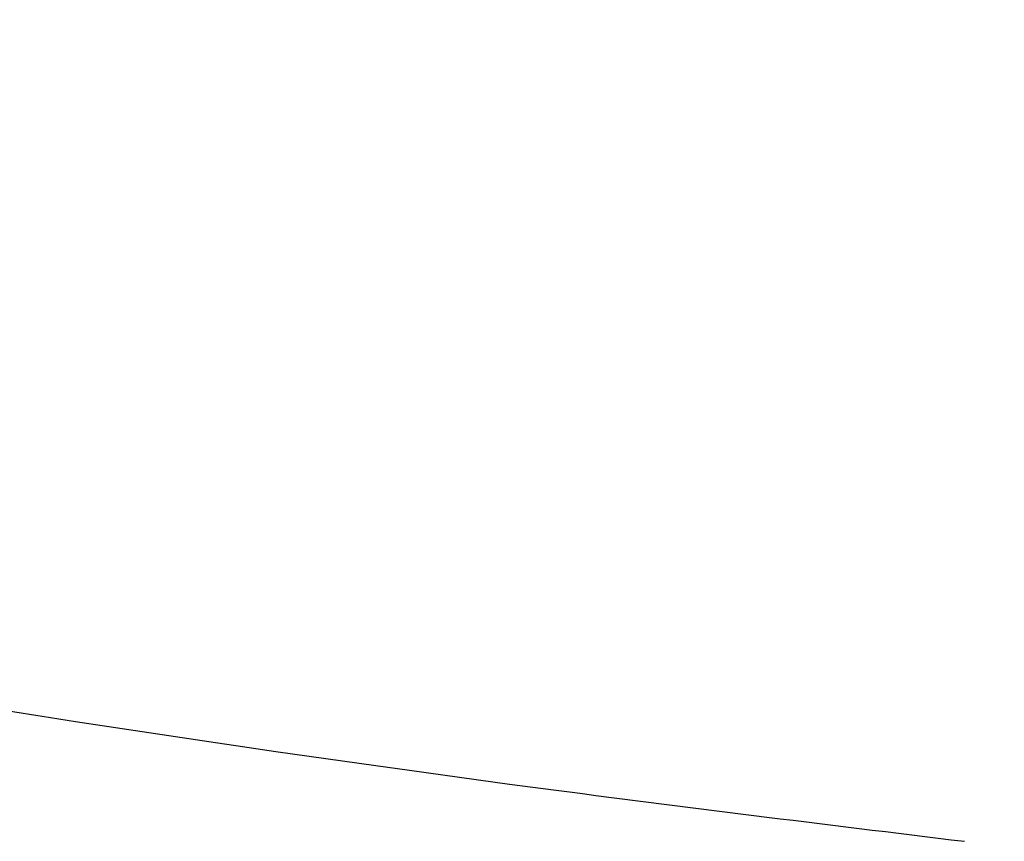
# Model space of a CAD drawing. Header units: millimetres. Extents: x 64 to 139, y 22 to 281.
# Tile 15 of 256: x 104.369 to 104.569, y 21.994 to 22.161. Entities that reach past the tile are written whole.
import ezdxf

# ---------------------------------------------------------------- set-up
doc = ezdxf.new("R2010")
doc.units = ezdxf.units.MM

msp = doc.modelspace()

# ---------------------------------------------------------------- linework, layer by layer
at = {"color": 7, "linetype": 'Continuous', "lineweight": 25}
msp.add_open_spline([(104.84784, 52.89632), (104.83354, 52.89365), (104.5255, 52.83607), (103.91029, 52.69794), (102.99039, 52.47248), (102.03586, 52.20409), (101.12239, 51.91574), (100.25896, 51.61307), (99.45307, 51.30444), (98.65701, 50.96896), (97.88899, 50.62446), (97.17012, 50.28434), (96.50452, 49.95251), (95.89068, 49.63106), (95.32331, 49.31959), (94.77773, 49.00629), (94.25817, 48.69391), (93.76876, 48.3856), (93.33648, 48.10138), (92.96008, 47.84372), (92.63918, 47.61741), (92.37294, 47.42205), (92.14655, 47.26093), (91.94489, 47.09354), (91.71844, 46.85434), (91.46344, 46.51811), (91.19501, 46.06429), (90.95144, 45.53667), (90.74286, 44.94042), (90.57936, 44.28102), (90.48495, 43.65506), (90.44329, 43.08417), (90.43729, 42.57979), (90.4633, 42.05746), (90.52467, 41.51287), (90.62921, 40.92587), (90.76164, 40.26713), (90.93737, 39.49588), (91.16035, 38.61654), (91.43581, 37.63689), (91.75938, 36.5929), (92.13261, 35.49781), (92.5662, 34.34033), (93.06482, 33.134), (93.6335, 31.89386), (94.26508, 30.65739), (94.90996, 29.53033), (95.55609, 28.51615), (96.19192, 27.61349), (96.87058, 26.74803), (97.55566, 25.96985), (98.24116, 25.27667), (98.92167, 24.66412), (99.63539, 24.09881), (100.38287, 23.58551), (101.16463, 23.12875), (101.96513, 22.74171), (102.78278, 22.42193), (103.61709, 22.17834), (104.21333, 22.03649), (104.53204, 21.99757), (104.5606, 21.99409)], degree=3, knots=[0, 0, 0, 0, 0.0011334, 0.0244258, 0.0489408, 0.0744778, 0.1008396, 0.1223928, 0.1442532, 0.1662911, 0.1874662, 0.207343, 0.2256174, 0.2426712, 0.2585187, 0.2731733, 0.2886571, 0.3025802, 0.3149605, 0.3258139, 0.3351546, 0.3428782, 0.3491504, 0.3548835, 0.3610025, 0.3709332, 0.3815684, 0.3928135, 0.4046, 0.4168992, 0.4297349, 0.4382713, 0.4470968, 0.4562558, 0.4658094, 0.4761253, 0.4882134, 0.5020209, 0.5190093, 0.537712, 0.5579548, 0.5795697, 0.6023988, 0.6277751, 0.6541944, 0.6815189, 0.7096341, 0.7322228, 0.7552175, 0.7786045, 0.8023848, 0.8228839, 0.843699, 0.8648602, 0.8864069, 0.9083886, 0.9308645, 0.9525702, 0.9748403, 0.9977457, 1, 1, 1, 1], dxfattribs=at)

doc.saveas('drawing.dxf')
